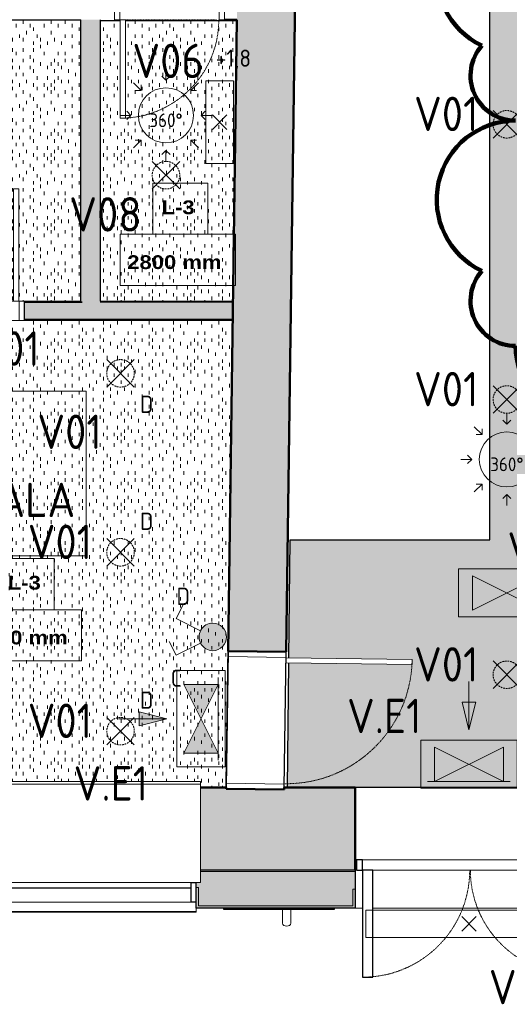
# Model space of a CAD drawing. Header units: millimetres. Extents: x -12615 to 16572, y -3141 to 12068.
# Tile 8 of 14: x 1805 to 5360, y -3111 to 4044. Entities that reach past the tile are written whole.
import ezdxf

# ---------------------------------------------------------------- set-up
doc = ezdxf.new("R2010")
doc.units = ezdxf.units.MM
doc.linetypes.add('EST_Dash_1_1_', pattern=[2, 1, -1])
doc.linetypes.add('IMPORT-süvistatud seade', pattern=[19.05, 12.7, -6.35])
for name, color, linetype, lineweight, true_color in [('1K_valgustusplaan_dwg', 7, 'Continuous', 5, 0x767676), ('A-WALL', 7, 'Continuous', 9, 0x7f7f7f), ('A-WALL-PATT', 7, 'Continuous', 9, 0x7f7f7f), ('ET-E_VALGUSTUS_TING', 3, 'Continuous', 5, 0x00ff00), ('ET-VALGUSTUS_TING', 5, 'Continuous', 5, 0x0000ff), ('G-ANNO-REVC', 1, 'Continuous', 50, 0xff0000), ('I-WALL', 7, 'Continuous', 9, 0x7f7f7f)]:
    doc.layers.add(name, color=color, linetype=linetype, lineweight=lineweight, true_color=true_color)
for name, color, linetype, lineweight in [('A-CLNG', 7, 'Continuous', 9), ('A-CLNG-IDEN', 7, 'Continuous', 9), ('A-CLNG-PATT', 7, 'Continuous', 9), ('A-DOOR', 7, 'Continuous', 9), ('A-DOOR-FRAM', 7, 'Continuous', 25), ('A-GENM', 7, 'Continuous', 9), ('A-GLAZ', 7, 'Continuous', 9), ('ET-SEADE_V', 7, 'Continuous', 9)]:
    doc.layers.add(name, color=color, linetype=linetype, lineweight=lineweight)
doc.styles.add('Arial Black', font='txt', dxfattribs={"height": 100})
doc.styles.add('ISOCP', font='isocp___.ttf', dxfattribs={"height": 100})
doc.styles.add('ISOCP_1', font='isocp___.ttf', dxfattribs={"height": 250})
doc.styles.add('ISOCP_2', font='isocp___.ttf', dxfattribs={"height": 125})
pattern_1 = [(90, (0, 0), (-508, 3e-14), [25.4, -482.6]), (90, (50.8, 50.8), (-508, 3e-14), [25.4, -482.6]), (90, (127, 25.4), (-508, 3e-14), [25.4, -482.6]), (90, (127, 101.6), (-508, 3e-14), [25.4, -482.6]), (90, (50.8, 152.4), (-508, 3e-14), [25.4, -482.6]), (90, (25.4, 177.8), (-508, 3e-14), [25.4, -482.6]), (90, (152.4, 177.8), (-508, 3e-14), [25.4, -482.6]), (90, (228.6, 25.4), (-508, 3e-14), [25.4, -482.6]), (90, (304.8, 76.2), (-508, 3e-14), [25.4, -482.6]), (90, (279.4, 127), (-508, 3e-14), [25.4, -482.6]), (90, (177.8, 76.2), (-508, 3e-14), [25.4, -482.6]), (90, (203.2, 0), (-508, 3e-14), [25.4, -482.6]), (90, (228.6, 127), (-508, 3e-14), [25.4, -482.6]), (90, (203.2, 203.2), (-508, 3e-14), [25.4, -482.6]), (90, (101.6, 228.6), (-508, 3e-14), [25.4, -482.6]), (90, (50.8, 228.6), (-508, 3e-14), [25.4, -482.6]), (90, (101.6, 177.8), (-508, 3e-14), [25.4, -482.6]), (90, (25.4, 101.6), (-508, 3e-14), [25.4, -482.6]), (90, (330.2, 25.4), (-508, 3e-14), [25.4, -482.6]), (90, (431.8, 152.4), (-508, 3e-14), [25.4, -482.6]), (90, (355.6, 203.2), (-508, 3e-14), [25.4, -482.6]), (90, (228.6, 254), (-508, 3e-14), [25.4, -482.6]), (90, (152.4, 279.4), (-508, 3e-14), [25.4, -482.6]), (90, (254, 228.6), (-508, 3e-14), [25.4, -482.6]), (90, (355.6, 127), (-508, 3e-14), [25.4, -482.6]), (90, (406.4, 50.8), (-508, 3e-14), [25.4, -482.6]), (90, (304.8, 177.8), (-508, 3e-14), [25.4, -482.6]), (90, (203.2, 152.4), (-508, 3e-14), [25.4, -482.6]), (90, (279.4, 0), (-508, 3e-14), [25.4, -482.6]), (90, (381, 254), (-508, 3e-14), [25.4, -482.6]), (90, (304.8, 254), (-508, 3e-14), [25.4, -482.6]), (90, (381, 304.8), (-508, 3e-14), [25.4, -482.6]), (90, (457.2, 228.6), (-508, 3e-14), [25.4, -482.6]), (90, (381, 177.8), (-508, 3e-14), [25.4, -482.6]), (90, (482.6, 50.8), (-508, 3e-14), [25.4, -482.6]), (90, (482.6, 304.8), (-508, 3e-14), [25.4, -482.6]), (90, (508, 381), (-508, 3e-14), [25.4, -482.6]), (90, (406.4, 355.6), (-508, 3e-14), [25.4, -482.6]), (90, (279.4, 355.6), (-508, 3e-14), [25.4, -482.6]), (90, (152.4, 355.6), (-508, 3e-14), [25.4, -482.6]), (90, (101.6, 355.6), (-508, 3e-14), [25.4, -482.6]), (90, (76.2, 304.8), (-508, 3e-14), [25.4, -482.6]), (90, (25.4, 330.2), (-508, 3e-14), [25.4, -482.6]), (90, (482.6, 127), (-508, 3e-14), [25.4, -482.6]), (90, (457.2, 0), (-508, 3e-14), [25.4, -482.6]), (90, (228.6, 330.2), (-508, 3e-14), [25.4, -482.6]), (90, (254, 431.8), (-508, 3e-14), [25.4, -482.6]), (90, (457.2, 431.8), (-508, 3e-14), [25.4, -482.6]), (90, (101.6, 457.2), (-508, 3e-14), [25.4, -482.6]), (90, (50.8, 431.8), (-508, 3e-14), [25.4, -482.6]), (90, (152.4, 431.8), (-508, 3e-14), [25.4, -482.6]), (90, (355.6, 431.8), (-508, 3e-14), [25.4, -482.6]), (90, (330.2, 381), (-508, 3e-14), [25.4, -482.6]), (90, (203.2, 406.4), (-508, 3e-14), [25.4, -482.6]), (90, (228.6, 482.6), (-508, 3e-14), [25.4, -482.6]), (90, (406.4, 482.6), (-508, 3e-14), [25.4, -482.6]), (90, (431.8, 330.2), (-508, 3e-14), [25.4, -482.6]), (90, (25.4, 482.6), (-508, 3e-14), [25.4, -482.6]), (90, (0, 457.2), (-508, 3e-14), [25.4, -482.6]), (90, (508, 152.4), (-508, 3e-14), [25.4, -482.6]), (90, (381, 406.4), (-508, 3e-14), [25.4, -482.6]), (90, (304.8, 330.2), (-508, 3e-14), [25.4, -482.6]), (90, (203.2, 304.8), (-508, 3e-14), [25.4, -482.6]), (90, (381, 101.6), (-508, 3e-14), [25.4, -482.6]), (90, (381, 0), (-508, 3e-14), [25.4, -482.6]), (90, (76.2, 25.4), (-508, 3e-14), [25.4, -482.6]), (90, (25.4, 25.4), (-508, 3e-14), [25.4, -482.6]), (90, (431.8, 279.4), (-508, 3e-14), [25.4, -482.6]), (90, (152.4, 482.6), (-508, 3e-14), [25.4, -482.6]), (90, (254, 76.2), (-508, 3e-14), [25.4, -482.6]), (90, (228.6, 177.8), (-508, 3e-14), [25.4, -482.6]), (90, (76.2, 127), (-508, 3e-14), [25.4, -482.6]), (90, (482.6, 482.6), (-508, 3e-14), [25.4, -482.6]), (90, (304.8, 457.2), (-508, 3e-14), [25.4, -482.6])]

# ---------------------------------------------------------------- blocks, each defined once
blk = doc.blocks.new('Doorset_ Entrance Door w Concealed Closer_ASSA ABLOY ES_ES08_Hardware 3D - VU-01-1650x2100 mm-3458492-1_ korrus  _0_00_52_72 Copy 1')
at = {"layer": 'A-DOOR', "color": 250, "true_color": 0x3d3d3d}
for p, q in [((-770, -225), (770, -225)), ((770, -300), (-770, -300))]:
    blk.add_line(p, q, dxfattribs=at)
at = {"layer": 'A-DOOR', "color": 250, "lineweight": 25, "true_color": 0x3d3d3d}
for p, q in [((-770, -300), (-770, -1077.5)), ((-695, -300), (-770, -300)), ((-695, -1077.5), (-695, -300)), ((770, -300), (695, -300)), ((695, -300), (695, -1057.5)), ((770, -1057.5), (770, -300)), ((695, -1057.5), (770, -1057.5)), ((-770, -1077.5), (-695, -1077.5))]:
    blk.add_line(p, q, dxfattribs=at)
at = {"layer": 'A-DOOR', "color": 253, "linetype": 'EST_Dash_1_1_', "lineweight": 5, "true_color": 0x9e9e9e}
for centre, radius, start, end in [((-770, -300), 777.5, 270, 0), ((770, -300), 757.5, 180, 270)]:
    blk.add_arc(centre, radius, start, end, dxfattribs=at)
at = {"layer": 'A-DOOR-FRAM', "color": 250, "true_color": 0x3d3d3d}
for p, q in [((-770, -225), (-815, -225)), ((-815, -225), (-815, -300)), ((-770, -300), (-770, -225)), ((815, -225), (770, -225)), ((770, -225), (770, -300)), ((815, -300), (815, -225)), ((-815, -300), (-770, -300)), ((770, -300), (815, -300))]:
    blk.add_line(p, q, dxfattribs=at)
blk = doc.blocks.new('Est_SU - SU-16-900x2100 mm-5765599-1_ korrus  _0_00_52_72 Copy 1')
at = {"layer": 'A-DOOR', "color": 250, "true_color": 0x3d3d3d}
for p, q in [((370, 886), (370, 70)), ((408, 886), (370, 886)), ((370, 70), (370, 886)), ((370, 886), (408, 886)), ((408, 70), (408, 886)), ((408, 886), (408, 70)), ((370, 70), (408, 70)), ((408, 70), (370, 70))]:
    blk.add_line(p, q, dxfattribs=at)
at = {"layer": 'A-DOOR', "color": 253, "linetype": 'EST_Dash_1_1_', "lineweight": 5, "true_color": 0x9e9e9e}
for p, q in [((450, 70), (-391, 70)), ((-391, 70), (408, 70))]:
    blk.add_line(p, q, dxfattribs=at)
blk.add_arc((408, 70), 816, 90, 180, dxfattribs=at)
at = {"layer": 'A-DOOR-FRAM', "color": 250, "lineweight": 9, "true_color": 0x3d3d3d}
for p, q in [((-410, 70), (-450, 70)), ((-450, 70), (-450, -70)), ((-450, -70), (-450, 70)), ((-450, 70), (-410, 70)), ((-410, -70), (-410, 70)), ((-410, 70), (-410, -70)), ((450, 70), (410, 70)), ((410, 70), (410, -70)), ((410, 70), (410, -70)), ((450, 70), (410, 70)), ((450, -70), (450, 70)), ((450, -70), (450, 70)), ((-450, -70), (-410, -70)), ((-410, -70), (-450, -70)), ((410, -70), (450, -70)), ((410, -70), (450, -70))]:
    blk.add_line(p, q, dxfattribs=at)
blk = doc.blocks.new('Est_SU - SU-01-800x2100 mm-3671365-1_ korrus  _0_00_52_72 Copy 1')
at = {"layer": 'A-DOOR', "color": 250, "true_color": 0x3d3d3d}
for p, q in [((320, 926), (320, 210)), ((358, 926), (320, 926)), ((320, 210), (320, 926)), ((320, 926), (358, 926)), ((358, 210), (358, 926)), ((358, 926), (358, 210)), ((320, 210), (358, 210)), ((358, 210), (320, 210))]:
    blk.add_line(p, q, dxfattribs=at)
at = {"layer": 'A-DOOR', "color": 253, "linetype": 'EST_Dash_1_1_', "lineweight": 5, "true_color": 0x9e9e9e}
for p, q in [((400, 210), (-341, 210)), ((-341, 210), (358, 210))]:
    blk.add_line(p, q, dxfattribs=at)
blk.add_arc((358, 210), 716, 90, 180, dxfattribs=at)
at = {"layer": 'A-DOOR-FRAM', "color": 250, "lineweight": 9, "true_color": 0x3d3d3d}
for p, q in [((-360, 210), (-400, 210)), ((-400, 210), (-400, -210)), ((-400, -210), (-400, 210)), ((-400, 210), (-360, 210)), ((-360, -210), (-360, 210)), ((-360, 210), (-360, -210)), ((400, 210), (360, 210)), ((360, 210), (360, -210)), ((360, 210), (360, -210)), ((400, 210), (360, 210)), ((400, -210), (400, 210)), ((400, -210), (400, 210)), ((-400, -210), (-360, -210)), ((-360, -210), (-400, -210)), ((360, -210), (400, -210)), ((360, -210), (400, -210))]:
    blk.add_line(p, q, dxfattribs=at)
blk = doc.blocks.new('Est_SU - SU-08-1000x2100 mm-3671357-1_ korrus  _0_00_52_72 Copy 1')
at = {"layer": 'A-DOOR', "color": 253, "linetype": 'EST_Dash_1_1_', "lineweight": 5, "true_color": 0x9e9e9e}
for p, q in [((500, -210), (-441, -210)), ((-441, -210), (458, -210))]:
    blk.add_line(p, q, dxfattribs=at)
at = {"layer": 'A-DOOR', "color": 250, "true_color": 0x3d3d3d}
for p, q in [((420, -210), (458, -210)), ((420, -1126), (420, -210)), ((420, -210), (420, -1126)), ((458, -210), (420, -210)), ((458, -210), (458, -1126)), ((458, -1126), (458, -210)), ((458, -1126), (420, -1126)), ((420, -1126), (458, -1126))]:
    blk.add_line(p, q, dxfattribs=at)
at = {"layer": 'A-DOOR', "color": 253, "linetype": 'EST_Dash_1_1_', "lineweight": 5, "true_color": 0x9e9e9e}
blk.add_arc((458, -210), 916, 180, 270, dxfattribs=at)
at = {"layer": 'A-DOOR-FRAM', "color": 250, "lineweight": 9, "true_color": 0x3d3d3d}
for p, q in [((-500, -210), (-500, 210)), ((-500, 210), (-460, 210)), ((-460, 210), (-500, 210)), ((-500, 210), (-500, -210)), ((-460, 210), (-460, -210)), ((-460, -210), (-460, 210)), ((460, 210), (500, 210)), ((460, -210), (460, 210)), ((460, -210), (460, 210)), ((460, 210), (500, 210)), ((500, 210), (500, -210)), ((500, 210), (500, -210)), ((-460, -210), (-500, -210)), ((-500, -210), (-460, -210)), ((500, -210), (460, -210)), ((500, -210), (460, -210))]:
    blk.add_line(p, q, dxfattribs=at)
blk = doc.blocks.new('PPA silt - PPA fassaadisilt-1868618-1_ korrus  _0_00_52_72 Copy 1')
at = {"layer": 'A-GENM', "color": 250, "lineweight": 25, "true_color": 0x333333}
for p, q in [((-9100.4, -2416.2), (-9100.4, -2406.2)), ((-9100.4, -2406.2), (-8300.4, -2406.2)), ((-8300.4, -2416.2), (-9100.4, -2416.2)), ((-8300.4, -2406.2), (-8300.4, -2416.2))]:
    blk.add_line(p, q, dxfattribs=at)
blk = doc.blocks.new('Projekteeritav aken - A-01-2350x2100 mm-4784435-1_ korrus  _0_00_52_72 Copy 1')
at = {"layer": 'A-GLAZ', "color": 250, "true_color": 0x3d3d3d}
for p, q in [((-1507.2, 606.1), (-1507.2, 599.8)), ((592.8, 606.1), (-1507.2, 606.1)), ((-1507.2, 605), (-1507.2, 531.5)), ((592.8, 599.8), (-1507.2, 599.8)), ((592.8, 599.8), (592.8, 606.1)), ((592.8, 531.5), (592.8, 605)), ((592.8, 531.5), (-1507.2, 531.5)), ((-1537.2, 390), (622.8, 390)), ((-1537.2, 390), (-1537.2, 387)), ((-1537.2, 387), (-1537.2, -321.2)), ((622.8, 387), (622.8, 390)), ((622.8, -321.2), (622.8, 387)), ((-1537.2, -321.2), (-1537.2, -325)), ((-1537.2, -325), (622.8, -325)), ((-1537.2, -325), (-1537.2, -328)), ((-1537.2, -328), (-1537.2, -342)), ((-1537.2, -342), (-1537.2, -345)), ((622.8, -345), (-1537.2, -345)), ((622.8, -325), (622.8, -321.2)), ((622.8, -328), (622.8, -325)), ((622.8, -342), (622.8, -328)), ((622.8, -345), (622.8, -342))]:
    blk.add_line(p, q, dxfattribs=at)
at = {"layer": 'A-GLAZ', "color": 250, "lineweight": 25, "true_color": 0x3d3d3d}
for p, q in [((-1507.2, 532.5), (-1469.1, 532.5)), ((-1469.1, 532.5), (-1469.1, 390)), ((-7.2, 532.5), (-7.2, 390)), ((72.8, 532.5), (-7.2, 532.5)), ((72.8, 390), (72.8, 532.5)), ((554.7, 532.5), (554.7, 390)), ((592.8, 532.5), (554.7, 532.5)), ((-7.2, 429.3), (-1469.1, 429.3)), ((554.7, 429.3), (72.8, 429.3)), ((-1469.1, 390), (-1507.2, 390)), ((-7.2, 390), (72.8, 390)), ((554.7, 390), (592.8, 390))]:
    blk.add_line(p, q, dxfattribs=at)
blk = doc.blocks.new('Lipuvardahoidja - Lipuvardahoidja-3282857-1_ korrus  _0_00_52_72 Copy 1')
at = {"layer": 'A-GENM', "color": 250, "true_color": 0x333333}
for p, q in [((3679, -2411.2), (3670.3, -2411.2)), ((3670.3, -2411.2), (3679, -2411.2)), ((3679, -2421.2), (3670.3, -2421.2)), ((3670.3, -2421.2), (3679, -2421.2)), ((3689.6, -2411.2), (3679.6, -2411.2)), ((3679.6, -2411.2), (3689.6, -2411.2)), ((3689.6, -2421.2), (3679.6, -2421.2)), ((3679.6, -2421.2), (3689.6, -2421.2)), ((3799.6, -2411.2), (3689.6, -2411.2)), ((3689.6, -2421.2), (3799.6, -2421.2)), ((3712.7, -2522.1), (3712.7, -2421.2)), ((3772.7, -2421.2), (3772.7, -2522.1)), ((3799.6, -2411.2), (3818.9, -2411.2)), ((3818.9, -2411.2), (3799.6, -2411.2)), ((3799.6, -2421.2), (3818.9, -2421.2)), ((3818.9, -2421.2), (3799.6, -2421.2))]:
    blk.add_line(p, q, dxfattribs=at)
for centre, start_param, end_param in [((3742.7, -2401.9), 4.304337, 4.712389), ((3742.7, -2401.9), 4.712389, 5.120441), ((3742.7, -2522.1), 3.141593, 4.712389), ((3742.7, -2522.1), 4.712389, 6.283185)]:
    blk.add_ellipse(centre, major_axis=(30, 0), ratio=0.707107, start_param=start_param, end_param=end_param, dxfattribs=at)
blk = doc.blocks.new('1K_valgustusplaan_dwg__U7-6009316-1_ korrus  _0_00_52_72 Copy 1')
at = {"layer": 'ET-VALGUSTUS_TING', "color": 160, "true_color": 0x3333ff}
for p, q in [((-100, -100), (100, 100)), ((-100, 100), (100, -100))]:
    blk.add_line(p, q, dxfattribs=at)
at = {"layer": 'ET-VALGUSTUS_TING', "color": 160, "linetype": 'IMPORT-süvistatud seade', "true_color": 0x3333ff}
blk.add_circle((0, 0), 100, dxfattribs=at)
blk = doc.blocks.new('1K_valgustusplaan_dwg__U17-6009317-1_ korrus  _0_00_52_72 Copy 1')
at = {"layer": 'ET-VALGUSTUS_TING', "color": 160, "true_color": 0x3333ff}
for p, q in [((53, 53), (-53, -53)), ((-53, 53), (53, -53))]:
    blk.add_line(p, q, dxfattribs=at)
at = {"layer": 'ET-VALGUSTUS_TING', "color": 160, "lineweight": 9, "true_color": 0x3333ff, "flags": 128}
blk.add_lwpolyline([(100, -300), (-100, -300), (-100, 0), (-100, 300), (100, 300), (100, 0)], close=True, dxfattribs=at)
blk = doc.blocks.new('1K_valgustusplaan_dwg__U9-6009312-1_ korrus  _0_00_52_72 Copy 1')
at = {"layer": 'ET-VALGUSTUS_TING', "color": 160, "true_color": 0x3333ff}
for p, q in [((0, 335), (0, 255)), ((-236.8, 236.8), (-180.2, 180.2)), ((236.8, 236.8), (180.2, 180.2)), ((-335, 0), (-255, 0)), ((335, 0), (255, 0)), ((-236.8, -236.8), (-180.2, -180.2)), ((236.8, -236.8), (180.2, -180.2)), ((0, -335), (0, -255))]:
    blk.add_line(p, q, dxfattribs=at)
at = {"layer": 'ET-VALGUSTUS_TING', "color": 160, "true_color": 0x3333ff, "flags": 128}
for points in [[(-180.2, 222.6), (-180.2, 180.2), (-222.6, 180.2)], [(30, 285), (0, 255), (-30, 285)], [(222.6, 180.2), (180.2, 180.2), (180.2, 222.6)], [(-285, 30), (-255, 0), (-285, -30)], [(285, -30), (255, 0), (285, 30)], [(-222.6, -180.2), (-180.2, -180.2), (-180.2, -222.6)], [(180.2, -222.6), (180.2, -180.2), (222.6, -180.2)], [(-30, -285), (0, -255), (30, -285)]]:
    blk.add_lwpolyline(points, dxfattribs=at)
at = {"layer": 'ET-VALGUSTUS_TING', "color": 160, "true_color": 0x3333ff}
blk.add_circle((0, 0), 200, dxfattribs=at)
at = {"layer": 'ET-VALGUSTUS_TING', "insert": (0, 14.1), "char_height": 100, "width": 362.924, "attachment_point": 2, "line_spacing_factor": 1.478621, "style": 'ISOCP'}
blk.add_mtext('360°', dxfattribs=at)
blk = doc.blocks.new('1K_valgustusplaan_dwg__U19-6009320-1_ korrus  _0_00_52_72 Copy 1')
at = {"layer": 'ET-VALGUSTUS_TING', "true_color": 0x5b5bff}
blk.add_hatch(color=171, dxfattribs=at).paths.add_polyline_path([(0, -100), (25.9, -96.6), (50, -86.6), (70.7, -70.7), (86.6, -50), (96.6, -25.9), (100, 0), (96.6, 25.9), (86.6, 50), (70.7, 70.7), (50, 86.6), (25.9, 96.6), (0, 100), (-25.9, 96.6), (-50, 86.6), (-70.7, 70.7), (-86.6, 50), (-96.6, 25.9), (-100, 0), (-96.6, -25.9), (-86.6, -50), (-70.7, -70.7), (-50, -86.6), (-25.9, -96.6), (-12.8, -98.3)], flags=0)
at = {"layer": 'ET-VALGUSTUS_TING', "color": 160, "true_color": 0x3333ff, "flags": 128}
for points in [[(-89.4, 44.7), (-265.8, 132.9), (-215.8, 232.9)], [(-315.8, -32.9), (-265.8, -132.9), (-89.4, -44.7)]]:
    blk.add_lwpolyline(points, dxfattribs=at)
at = {"layer": 'ET-VALGUSTUS_TING', "color": 160, "true_color": 0x3333ff}
for start, end in [(90, 270.00001), (270.00001, 90)]:
    blk.add_arc((0, 0), 100, start, end, dxfattribs=at)
blk = doc.blocks.new('1K_valgustusplaan_dwg__U24-6009325-1_ korrus  _0_00_52_72 Copy 1')
at = {"layer": 'ET-E_VALGUSTUS_TING', "true_color": 0x5bff5b}
h = blk.add_hatch(color=91, dxfattribs=at)
h.paths.add_polyline_path([(-125, -250), (125, -250), (0, 0)], flags=0)
h.paths.add_polyline_path([(0, 0), (125, 250), (-125, 250)], flags=0)
blk.add_hatch(color=91, dxfattribs=at).paths.add_polyline_path([(-450, -50), (-250, 0), (-450, 50)], flags=0)
at = {"layer": 'ET-E_VALGUSTUS_TING', "color": 80, "true_color": 0x33ff33}
blk.add_line((125, -300), (125, 300), dxfattribs=at)
at = {"layer": 'ET-E_VALGUSTUS_TING', "color": 80, "true_color": 0x33ff33, "flags": 128}
for points in [[(-175, -350), (175, -350), (175, 350), (-175, 350)], [(-125, -250), (125, 250), (-125, 250), (125, -250)]]:
    blk.add_lwpolyline(points, close=True, dxfattribs=at)
blk.add_lwpolyline([(-600, 0), (-250, 0), (-450, -50), (-450, 50), (-250, 0)], dxfattribs=at)
blk = doc.blocks.new('1K_valgustusplaan_dwg__U22-6009323-1_ korrus  _0_00_52_72 Copy 1')
at = {"layer": 'ET-E_VALGUSTUS_TING', "true_color": 0x5bff5b}
blk.add_hatch(color=91, dxfattribs=at).paths.add_polyline_path([(0, 250), (50, 450), (-50, 450)], flags=0)
h = blk.add_hatch(color=91, dxfattribs=at)
h.paths.add_polyline_path([(-250, -125), (0, 0), (-250, 125)], flags=0)
h.paths.add_polyline_path([(250, -125), (250, 125), (0, 0), (137.5, -68.8)], flags=0)
at = {"layer": 'ET-E_VALGUSTUS_TING', "color": 80, "true_color": 0x33ff33}
blk.add_line((-300, -125), (300, -125), dxfattribs=at)
at = {"layer": 'ET-E_VALGUSTUS_TING', "color": 80, "true_color": 0x33ff33, "flags": 128}
blk.add_lwpolyline([(0, 600), (0, 250), (-50, 450), (50, 450), (0, 250)], dxfattribs=at)
for points in [[(-350, 175), (-350, -175), (350, -175), (350, 175)], [(-250, 125), (250, -125), (250, 125), (-250, -125)]]:
    blk.add_lwpolyline(points, close=True, dxfattribs=at)
blk = doc.blocks.new('1K_valgustusplaan_dwg__U21-6009322-1_ korrus  _0_00_52_72 Copy 1')
at = {"layer": 'ET-E_VALGUSTUS_TING', "true_color": 0x5bff5b}
h = blk.add_hatch(color=91, dxfattribs=at)
h.paths.add_polyline_path([(-250, -125), (0, 0), (-250, 125)], flags=0)
h.paths.add_polyline_path([(250, -125), (250, 125), (0, 0), (217.5, -108.8)], flags=0)
at = {"layer": 'ET-E_VALGUSTUS_TING', "color": 80, "true_color": 0x33ff33, "flags": 128}
for points in [[(-350, 175), (-350, -175), (350, -175), (350, 175)], [(-250, 125), (250, -125), (250, 125), (-250, -125)]]:
    blk.add_lwpolyline(points, close=True, dxfattribs=at)
blk = doc.blocks.new('1K_valgustusplaan_dwg__U13-6009328-1_ korrus  _0_00_52_72 Copy 1')
at = {"layer": 'ET-VALGUSTUS_TING', "color": 160, "true_color": 0x3333ff}
for p, q in [((-53, 53), (53, -53)), ((-53, -53), (53, 53))]:
    blk.add_line(p, q, dxfattribs=at)
at = {"layer": 'ET-VALGUSTUS_TING', "color": 160, "lineweight": 9, "true_color": 0x3333ff, "flags": 128}
blk.add_lwpolyline([(750, 100), (750, -100), (0, -100), (-750, -100), (-750, 100), (0, 100)], close=True, dxfattribs=at)
blk = doc.blocks.new('1K_valgustusplaan_dwg-6009310-1_ korrus  _0_00_52_72 Copy 1')
at = {"layer": 'ET-SEADE_V', "color": 250, "true_color": 0x333333, "flags": 128}
blk.add_lwpolyline([(12663.6, -3459.4), (13258.6, -3459.4), (13258.6, -4654.4), (12663.6, -4654.4)], close=True, dxfattribs=at)
for name, p in [('1K_valgustusplaan_dwg__U9-6009312-1_ korrus  _0_00_52_72 Copy 1', (13838.6, -1454.4)), ('1K_valgustusplaan_dwg__U17-6009317-1_ korrus  _0_00_52_72 Copy 1', (14228.6, -1504.4)), ('1K_valgustusplaan_dwg__U7-6009316-1_ korrus  _0_00_52_72 Copy 1', (16313.6, -1519.4)), ('1K_valgustusplaan_dwg__U7-6009316-1_ korrus  _0_00_52_72 Copy 1', (13838.6, -1889.4)), ('1K_valgustusplaan_dwg__U7-6009316-1_ korrus  _0_00_52_72 Copy 1', (13508.6, -3329.4)), ('1K_valgustusplaan_dwg__U7-6009316-1_ korrus  _0_00_52_72 Copy 1', (16313.6, -3519.4)), ('1K_valgustusplaan_dwg__U9-6009312-1_ korrus  _0_00_52_72 Copy 1', (16313.6, -3954.4)), ('1K_valgustusplaan_dwg__U7-6009316-1_ korrus  _0_00_52_72 Copy 1', (13508.6, -4629.4)), ('1K_valgustusplaan_dwg__U21-6009322-1_ korrus  _0_00_52_72 Copy 1', (16313.6, -4924.4)), ('1K_valgustusplaan_dwg__U19-6009320-1_ korrus  _0_00_52_72 Copy 1', (14178.6, -5244.4)), ('1K_valgustusplaan_dwg__U7-6009316-1_ korrus  _0_00_52_72 Copy 1', (16313.6, -5519.4)), ('1K_valgustusplaan_dwg__U24-6009325-1_ korrus  _0_00_52_72 Copy 1', (14093.6, -5839.4)), ('1K_valgustusplaan_dwg__U22-6009323-1_ korrus  _0_00_52_72 Copy 1', (16038.6, -6169.4)), ('1K_valgustusplaan_dwg__U7-6009316-1_ korrus  _0_00_52_72 Copy 1', (13508.6, -5929.4)), ('1K_valgustusplaan_dwg__U13-6009328-1_ korrus  _0_00_52_72 Copy 1', (16038.6, -7329.4))]:
    blk.add_blockref(name, p)
at = {"layer": 'ET-E_VALGUSTUS_TING', "char_height": 250, "attachment_point": 2, "line_spacing_factor": 1.478621, "style": 'ISOCP_1'}
for s, insert, width in [('V.E5', (16613.6, -4484), 873.657), ('V.E1', (15423.6, -5694), 806.453), ('V.E1', (13438.6, -6184), 806.453)]:
    blk.add_mtext(s, dxfattribs=dict(at, insert=insert, width=width))
at = {"layer": 'ET-SEADE_V', "insert": (12663.6, -4124), "char_height": 250, "width": 1545.701, "attachment_point": 2, "line_spacing_factor": 1.478621, "style": 'ISOCP_1'}
blk.add_mtext('J-TALA', dxfattribs=at)
at = {"layer": 'ET-VALGUSTUS_TING', "attachment_point": 2, "line_spacing_factor": 1.478621}
for s, insert, char_height, width, style in [('V06', (13853.6, -934), 250, 772.851, 'ISOCP_1'), ('+1,8', (14328.6, -976.7), 125, 378.042, 'ISOCP_2'), ('V01', (15873.6, -1319), 250, 705.646, 'ISOCP_1'), ('V08', (13398.6, -2049), 250, 772.851, 'ISOCP_1'), ('V01', (12688.6, -3024), 250, 705.646, 'ISOCP_1'), ('V01', (15873.6, -3319), 250, 705.646, 'ISOCP_1'), ('D', (13698.6, -3491.7), 125, 134.415, 'ISOCP_2'), ('V01', (13138.6, -3629), 250, 705.646, 'ISOCP_1'), ('D', (13698.6, -4341.7), 125, 134.415, 'ISOCP_2'), ('V01', (13068.6, -4429), 250, 705.646, 'ISOCP_1'), ('D', (13963.6, -4886.7), 125, 134.415, 'ISOCP_2'), ('V01', (15873.6, -5319), 250, 705.646, 'ISOCP_1'), ('C', (13913.6, -5481.7), 125, 117.613, 'ISOCP_2'), ('D', (13698.6, -5641.7), 125, 134.415, 'ISOCP_2'), ('V01', (13068.6, -5729), 250, 705.646, 'ISOCP_1'), ('V17', (16418.6, -7664), 250, 705.646, 'ISOCP_1')]:
    blk.add_mtext(s, dxfattribs=dict(at, insert=insert, char_height=char_height, width=width, style=style))
blk = doc.blocks.new('M_Ceiling Tag w Height - M_Ceiling Tag w Height-5895317-1_ korrus  _0_00_52_72 Copy 1')
at = {"layer": 'A-CLNG-IDEN'}
for p, q in [((2.129, 4.501), (-1.867, 4.501)), ((-1.867, 4.501), (-1.867, 0.782)), ((2.129, 0.782), (2.129, 4.501)), ((4.129, 0.782), (-4.231, 0.782)), ((-4.231, 0.782), (-4.231, -2.938)), ((-1.867, 0.782), (2.129, 0.782)), ((4.129, -2.938), (4.129, 0.782)), ((-4.231, -2.938), (4.129, -2.938))]:
    blk.add_line(p, q, dxfattribs=at)
blk = doc.blocks.new('Family - ___-6010796-1_ korrus  _0_00_52_72 Copy 1')
at = {"layer": 'G-ANNO-REVC', "lineweight": 100}
for centre, radius, start, end in [((6420.9, 4947.3), 546.8, 360, 154.79123), ((5717.8, 4947.3), 312.5, 48.18969, 180), ((5405.4, 4374.3), 573, 90, 244.79123), ((6967.7, 4619.9), 327.4, 318.18969, 90), ((6967.7, 3883.1), 573, 270, 64.79123), ((5405.4, 3637.6), 327.4, 138.18969, 270), ((5405.4, 2737.1), 573, 90, 244.79123), ((6967.7, 2982.7), 327.4, 318.18969, 90), ((6967.7, 2246), 573, 270, 64.79123), ((5405.4, 2000.4), 327.4, 138.18969, 270), ((5952.2, 1673), 546.8, 180, 334.79123), ((6655.3, 1673), 312.5, 228.18969, 360)]:
    blk.add_arc(centre, radius, start, end, dxfattribs=at)

msp = doc.modelspace()

# ---------------------------------------------------------------- hatches: boundary and pattern name
at = {"layer": 'A-CLNG-PATT', "true_color": 0xcccccc, "transparency": 33554559}
h = msp.add_hatch(dxfattribs=at)
h.set_pattern_fill('FP_6', color=254, style=0, pattern_type=2)
h.set_pattern_definition(pattern_1)
h.paths.add_polyline_path([(6452.7, -1535.2), (6527.1, 4684.7), (6345.6, 4686.8), (6346, 4726.8), (6527.6, 4725.7), (6542.6, 5983), (5635, 5993.8), (5635.5, 6033.8), (6543.1, 6023), (6583.5, 9403.7), (5667.6, 9414.6), (5668.1, 9452.6), (6584, 9441.7), (6591.2, 10043.8), (3885.7, 10043.8), (3829.5, 5976.4), (4737.1, 5963.8), (4736.6, 5923.8), (3828.7, 5936.4), (3811.2, 4678.1), (3993.2, 4675.6), (3992.6, 4635.6), (3810.7, 4638.1), (3810.4, 4607.3), (5218.2, 4607.3), (5218.2, 264.8), (3768.6, 264.8), (3759.5, -592.4), (4654, -604.8), (4653.5, -642.8), (3759.1, -630.4), (3749.5, -1535.2), (5389, -1535.2)], flags=0)
h.paths.add_polyline_path([(6490.2, 1630.2), (5574.3, 1641.1), (5574.7, 1679.1), (6490.7, 1668.2), (6490.6, 1663.8)], flags=0)
h = msp.add_hatch(dxfattribs=at)
h.set_pattern_fill('FP_4', color=254, style=0, pattern_type=2)
h.set_pattern_definition(pattern_1)
h.paths.add_polyline_path([(2249.6, 1998.8), (2249.6, 4042.8), (590.6, 4042.8), (590.6, 1998.8), (1759.6, 1998.8), (1759.6, 2814.8), (1797.6, 2814.8), (1797.6, 1998.8), (1969.1, 1998.8)], flags=0)
h = msp.add_hatch(dxfattribs=at)
h.set_pattern_fill('FP_3', color=254, style=0, pattern_type=2)
h.set_pattern_definition(pattern_1)
h.paths.add_polyline_path([(2389.6, 1998.8), (3349, 1998.8), (3377.3, 4038.8), (2572.1, 4038.8), (2572.1, 3327.8), (2534.1, 3327.8), (2534.1, 4038.8), (2389.6, 4038.8), (2389.6, 3890.9)], flags=0)
h = msp.add_hatch(dxfattribs=at)
h.set_pattern_fill('FP_1', color=254, style=0, pattern_type=2)
h.set_pattern_definition(pattern_1)
h.paths.add_polyline_path([(3251.5, -1535.2), (3304, -1535.2), (3351.1, 1858.8), (589.6, 1858.8), (589.6, 1043.8), (1305.6, 1043.8), (1305.6, 1005.8), (589.6, 1005.8), (589.6, -1535.2), (956.8, -1535.2), (956.8, -1491.2), (3116.8, -1492.1), (3116.8, -1535.2)], flags=0)
at = {"layer": 'A-WALL', "true_color": 0x3d3d3d}
msp.add_hatch(color=250, dxfattribs=at).paths.add_polyline_path([(3353.9, 1991.3), (3354, 1996.3), (2389.1, 1996.3), (2389.1, 1991.3)], flags=0)
h = msp.add_hatch(color=250, dxfattribs=at)
h.paths.add_polyline_path([(7599.6, -2146.2), (7599.6, -2136.2), (5889.6, -2136.2), (5889.6, -2146.2), (7349.6, -2146.2)], flags=0)
h.paths.add_polyline_path([(4239.6, -2146.2), (4239.6, -2136.2), (3116.8, -2136.6), (3116.8, -2146.2), (3934.8, -2146.2)], flags=0)
h.paths.add_polyline_path([(956.8, -2146.2), (956.8, -2136.2), (116.8, -2136.5), (116.8, -2146.2), (259.1, -2146.2)], flags=0)
h.paths.add_polyline_path([(-2305.8, -2146.2), (-2043.2, -2146.2), (-2043.2, -2136.2), (-2883.2, -2136.2), (-2883.2, -2146.2)], flags=0)
h.paths.add_polyline_path([(-5043.2, -2146.2), (-5043.2, -2136.2), (-5883.2, -2136.5), (-5883.2, -2146.2), (-5725.7, -2146.2)], flags=0)
h.paths.add_polyline_path([(-8043.2, -2146.2), (-8043.2, -2136.2), (-9313.2, -2136.2), (-9313.2, -2146.2), (-8290.7, -2146.2)], flags=0)
h.paths.add_polyline_path([(-10963.2, -2146.2), (-10963.2, -2136.2), (-12336.9, -2136.2), (-12337, -2146.2), (-11710.6, -2146.2)], flags=0)
at = {"layer": 'A-WALL-PATT', "true_color": 0x414141}
h = msp.add_hatch(color=250, dxfattribs=at)
h.paths.add_polyline_path([(3738.7, -550.1), (3810.2, 4607.3), (3390.3, 4613.1), (3318.7, -544.3), (3738.1, -550.1)], flags=0)
h.paths.add_polyline_path([(3829.7, 6007.2), (3885.7, 10043.8), (3465.6, 10043.8), (3409.7, 6013), (3679, 6009.2)], flags=0)
at = {"layer": 'A-WALL-PATT', "true_color": 0x3d3d3d}
msp.add_hatch(color=250, dxfattribs=at).paths.add_polyline_path([(2249.6, 1998.8), (2389.6, 1998.8), (2389.1, 4043.8), (2249.6, 4043.8), (2249.6, 3890.9)], flags=0)
h = msp.add_hatch(color=250, dxfattribs=at)
h.paths.add_polyline_path([(3352.1, 1858.8), (3354, 1998.8), (1839.6, 1998.8), (1839.6, 1858.8), (1969.1, 1858.8)], flags=0)
h.paths.add_polyline_path([(686.6, 1858.8), (939.6, 1858.8), (939.6, 1998.8), (589.6, 1998.8), (589.6, 1858.8)], flags=0)
at = {"layer": 'A-WALL-PATT', "true_color": 0x414141}
h = msp.add_hatch(color=250, dxfattribs=at)
h.paths.add_polyline_path([(6866.6, -2136.2), (6873.6, -1541.2), (6453.7, -1536.2), (5889.6, -1536.2), (5889.6, -2136.2)], flags=0)
h.paths.add_polyline_path([(3724.8, -2136.2), (4239.6, -2136.2), (4239.6, -1536.2), (3725, -1536.2), (3724.8, -1550), (3304.8, -1544.2), (3304.8, -1536.2), (3116.8, -1537.3), (3116.8, -2136.2), (3716.7, -2136.2)], flags=0)
h.paths.add_polyline_path([(956.8, -2136.2), (956.8, -1536.2), (116.8, -1536.2), (116.8, -2136.2), (259.1, -2136.2)], flags=0)
h.paths.add_polyline_path([(-2305.8, -2136.2), (-2043.2, -2136.2), (-2043.2, -1536.2), (-2883.2, -1536.2), (-2883.2, -2136.2)], flags=0)
h.paths.add_polyline_path([(-5883.2, -2136.2), (-5043.2, -2136.2), (-5043.2, -1536.2), (-5883.2, -1536.2), (-5883.2, -2116.2)], flags=0)
h.paths.add_polyline_path([(-8290.7, -2136.2), (-8043.2, -2136.2), (-8043.2, -1536.2), (-9313.2, -1536.2), (-9313.2, -2136.2)], flags=0)
h.paths.add_polyline_path([(-10963.2, -2136.2), (-10963.2, -1536.2), (-12330.5, -1536.2), (-12336.9, -2136.2), (-11710.6, -2136.2)], flags=0)
at = {"layer": 'A-WALL-PATT', "true_color": 0x3d3d3d}
h = msp.add_hatch(color=250, dxfattribs=at)
h.paths.add_polyline_path([(7098.9, -2396.2), (7349.6, -2396.2), (7349.6, -2146.2), (5889.6, -2146.2), (5889.6, -2273.7), (5904.6, -2273.7), (5904.6, -2396.2)], flags=0)
h.paths.add_polyline_path([(3785.9, -2396.2), (4224.6, -2396.2), (4224.6, -2273.7), (4239.6, -2273.7), (4239.6, -2146.2), (3116.8, -2146.2), (3116.8, -2226.2), (3086.8, -2226.2), (3086.8, -2262.3), (3101.8, -2262.3), (3101.8, -2396.2), (3679, -2396.2)], flags=0)
h.paths.add_polyline_path([(971.8, -2396.2), (971.8, -2262.3), (986.8, -2262.3), (986.8, -2226.2), (956.8, -2225.3), (956.8, -2146.2), (116.8, -2146.2), (116.8, -2226.2), (86.8, -2226.2), (86.8, -2262.3), (101.8, -2262.3), (101.8, -2396.2)], flags=0)
h.paths.add_polyline_path([(-2028.2, -2396.2), (-2028.2, -2262.3), (-2013.2, -2262.3), (-2013.2, -2226.2), (-2043.2, -2225.3), (-2043.2, -2146.2), (-2883.2, -2146.2), (-2883.2, -2226.2), (-2913.2, -2226.2), (-2913.2, -2262.3), (-2898.2, -2262.3), (-2898.2, -2396.2)], flags=0)
h.paths.add_polyline_path([(-5028.2, -2396.2), (-5028.2, -2262.3), (-5013.2, -2262.3), (-5013.2, -2226.2), (-5043.2, -2225.3), (-5043.2, -2146.2), (-5883.2, -2146.2), (-5883.2, -2226.2), (-5913.2, -2226.2), (-5913.2, -2262.3), (-5898.2, -2262.3), (-5898.2, -2396.2)], flags=0)
h.paths.add_polyline_path([(-8290.7, -2396.2), (-8028.2, -2396.2), (-8028.2, -2262.3), (-8013.2, -2262.3), (-8013.2, -2226.2), (-8043.2, -2225.3), (-8043.2, -2146.2), (-9313.2, -2146.2), (-9313.2, -2273.7), (-9298.2, -2273.7), (-9298.2, -2396.2), (-8318, -2396.2)], flags=0)
h.paths.add_polyline_path([(-10978.2, -2396.2), (-10978.2, -2273.7), (-10963.2, -2273.7), (-10963.2, -2146.2), (-12347, -2146.2), (-12349.7, -2396.2), (-11710.6, -2396.2)], flags=0)
h = msp.add_hatch(color=250, dxfattribs=at)
h.paths.add_polyline_path([(7098.9, -2411.2), (7334.6, -2411.2), (7334.6, -2396.2), (5904.6, -2396.2), (5904.6, -2273.7), (5889.6, -2273.7), (5889.6, -2411.2)], flags=0)
h.paths.add_polyline_path([(3785.9, -2411.2), (4239.6, -2411.2), (4239.6, -2273.7), (4224.6, -2273.7), (4224.6, -2396.2), (3101.8, -2396.2), (3101.8, -2262.3), (3086.8, -2262.3), (3086.8, -2411.2), (3679, -2411.2)], flags=0)
h.paths.add_polyline_path([(986.8, -2411.2), (986.8, -2262.3), (971.8, -2262.3), (971.8, -2396.2), (101.8, -2396.2), (101.8, -2262.3), (86.8, -2262.3), (86.8, -2411.2)], flags=0)
h.paths.add_polyline_path([(-2013.2, -2411.2), (-2013.2, -2262.3), (-2028.2, -2262.3), (-2028.2, -2396.2), (-2898.2, -2396.2), (-2898.2, -2262.3), (-2913.2, -2262.3), (-2913.2, -2411.2)], flags=0)
h.paths.add_polyline_path([(-5013.2, -2411.2), (-5013.2, -2262.3), (-5028.2, -2262.3), (-5028.2, -2396.2), (-5898.2, -2396.2), (-5898.2, -2262.3), (-5913.2, -2262.3), (-5913.2, -2411.2)], flags=0)
h.paths.add_polyline_path([(-8013.2, -2411.2), (-8013.2, -2262.3), (-8028.2, -2262.3), (-8028.2, -2396.2), (-9298.2, -2396.2), (-9298.2, -2273.7), (-9313.2, -2273.7), (-9313.2, -2411.2), (-8290.7, -2411.2)], flags=0)
h.paths.add_polyline_path([(-10963.2, -2411.2), (-10963.2, -2273.7), (-10978.2, -2273.7), (-10978.2, -2396.2), (-12599.7, -2396.2), (-12599.9, -2411.2), (-11710.6, -2411.2)], flags=0)
at = {"layer": 'I-WALL', "true_color": 0x3d3d3d}
msp.add_hatch(color=250, dxfattribs=at).paths.add_polyline_path([(3304.8, -1535.2), (3305, -1535.2), (3304, -1535.2)], flags=0)

# ---------------------------------------------------------------- linework, layer by layer
at = {"layer": 'A-CLNG', "color": 160, "lineweight": 30, "true_color": 0x3333ff}
for p, q in [((5218.2, 264.8), (5218.2, 4607.3)), ((590.6, 4042.8), (2249.6, 4042.8)), ((2389.6, 4038.8), (2534.1, 4038.8)), ((2572.1, 4038.8), (3377.3, 4038.8)), ((3377.3, 4038.8), (3349, 1998.8)), ((3351.1, 1858.9), (3304, -1535.2)), ((3759.5, -592.4), (3768.6, 264.8)), ((3768.6, 264.8), (5218.2, 264.8)), ((3749.5, -1535.2), (3759.1, -630.4)), ((3304, -1535.2), (3116.8, -1535.2)), ((6452.7, -1535.2), (3749.5, -1535.2))]:
    msp.add_line(p, q, dxfattribs=at)
at = {"layer": 'A-WALL', "color": 250, "lineweight": 30, "true_color": 0x3d3d3d}
for p, q in [((2389.1, 1996.3), (3349, 1996.3)), ((3353.9, 1991.3), (2389.1, 1991.3)), ((3354, 1996.3), (3353.9, 1991.3)), ((4239.6, -2136.2), (4239.6, -2411.2)), ((3086.8, -2411.2), (3086.8, -2226.1)), ((4239.6, -2411.2), (3086.8, -2411.2))]:
    msp.add_line(p, q, dxfattribs=at)
at = {"layer": 'A-WALL', "color": 250, "lineweight": 5, "true_color": 0x3d3d3d}
for p, q in [((3354, 1998.8), (3354, 1996.3)), ((3352.2, 1866.3), (3352.1, 1858.8)), ((3352.2, 1866.3), (3352.1, 1858.8)), ((3934.8, -2146.2), (3116.8, -2146.2)), ((4239.6, -2146.2), (3934.8, -2146.2)), ((3086.8, -2262.3), (3101.8, -2262.3)), ((3101.8, -2396.2), (3101.8, -2262.3)), ((4224.6, -2273.7), (4239.6, -2273.7)), ((4224.6, -2273.7), (4224.6, -2396.2)), ((3934.8, -2396.2), (3101.8, -2396.2)), ((4224.6, -2396.2), (3934.8, -2396.2))]:
    msp.add_line(p, q, dxfattribs=at)
at = {"layer": 'A-WALL', "color": 250, "lineweight": 50, "true_color": 0x414141}
for p, q in [((3116.8, -1536.2), (3304.9, -1536.2)), ((3304.9, -1536.2), (3304.8, -1544.2)), ((3304.8, -1544.2), (3724.8, -1550)), ((3724.8, -1550), (3725, -1536.2)), ((3725, -1536.2), (4239.6, -1536.2)), ((4239.6, -1536.2), (4239.6, -2136.2))]:
    msp.add_line(p, q, dxfattribs=at)
at = {"layer": 'A-WALL', "color": 253, "lineweight": 30, "true_color": 0x9f9f9f}
for p, q in [((3304.9, -1536.2), (3304.8, -1544.2)), ((3724.8, -1550), (3304.8, -1544.2)), ((3725, -1536.2), (3724.8, -1550)), ((5889.6, -1536.2), (4239.6, -1536.2)), ((4239.6, -1536.2), (4239.6, -2136.2)), ((4239.6, -2136.2), (3116.8, -2136.2))]:
    msp.add_line(p, q, dxfattribs=at)
at = {"layer": 'A-WALL', "color": 250, "true_color": 0x3d3d3d}
for p, q in [((3116.8, -2136.2), (3934.8, -2136.2)), ((3934.8, -2136.2), (4239.6, -2136.2)), ((4239.6, -2136.2), (4239.6, -2411.2)), ((3086.8, -2226.1), (3086.8, -2411.2)), ((4239.6, -2411.2), (4294.6, -2411.2)), ((4369.6, -2411.2), (5759.6, -2411.2))]:
    msp.add_line(p, q, dxfattribs=at)
at = {"layer": 'I-WALL', "color": 250, "lineweight": 50, "true_color": 0x414141}
for p, q in [((3810.2, 4607.3), (3738.7, -550.1)), ((3382.4, 4043.8), (3292.1, 4043.8)), ((3318.7, -544.3), (3382.4, 4043.8)), ((3738.7, -550.1), (3318.7, -544.3))]:
    msp.add_line(p, q, dxfattribs=at)
at = {"layer": 'I-WALL', "color": 250, "lineweight": 30, "true_color": 0x3d3d3d}
for p, q in [((2249.6, 1998.8), (2249.6, 4043.8)), ((2389.6, 4043.8), (2389.6, 1998.8)), ((1839.6, 1858.8), (1839.6, 1998.8)), ((1839.6, 1998.8), (2249.6, 1998.8)), ((1839.6, 1992.3), (2258.1, 1992.3)), ((2259.1, 1991.3), (1839.6, 1991.3)), ((2259.1, 1992.3), (2259.1, 1991.3)), ((2389.6, 1998.8), (3354, 1998.8)), ((3354, 1996.3), (3352.2, 1866.3)), ((1839.6, 1866.3), (3351.2, 1866.3)), ((3351.1, 1865.3), (1839.6, 1865.3)), ((3304, -1535.2), (3351.1, 1865.3)), ((3351.2, 1866.3), (3352.2, 1866.3)), ((3352.1, 1858.8), (1839.6, 1858.8)), ((3352.1, 1858.8), (3305, -1535.2))]:
    msp.add_line(p, q, dxfattribs=at)
at = {"layer": 'I-WALL', "color": 250, "true_color": 0x3d3d3d}
for p, q in [((1839.6, 1998.8), (939.6, 1998.8)), ((1839.6, 1858.8), (1839.6, 1998.8)), ((3354, 1998.8), (3354, 1996.3)), ((3352.2, 1866.3), (3352.1, 1858.8)), ((939.6, 1858.8), (1839.6, 1858.8))]:
    msp.add_line(p, q, dxfattribs=at)
at = {"layer": 'I-WALL', "color": 253, "lineweight": 30, "true_color": 0x9f9f9f}
for p, q in [((3318.7, -544.3), (3304.9, -1536.2)), ((3738.7, -550.1), (3318.7, -544.3)), ((3725, -1536.2), (3738.7, -550.1))]:
    msp.add_line(p, q, dxfattribs=at)

# ---------------------------------------------------------------- block references
at = {"layer": '1K_valgustusplaan_dwg', "color": 160, "true_color": 0x3333ff}
msp.add_blockref('1K_valgustusplaan_dwg-6009310-1_ korrus  _0_00_52_72 Copy 1', (-10971.8, 4803.2), dxfattribs=at)
at = {"layer": 'A-CLNG-IDEN', "xscale": 99.99999999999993, "yscale": 99.99999999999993, "zscale": 99.99999999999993}
for p in [(2957.9, 2406), (1841.1, -321.8)]:
    msp.add_blockref('M_Ceiling Tag w Height - M_Ceiling Tag w Height-5895317-1_ korrus  _0_00_52_72 Copy 1', p, dxfattribs=at)
at = {"layer": 'A-DOOR', "color": 253, "true_color": 0x9e9e9e}
for name, p, rotation in [('Est_SU - SU-01-800x2100 mm-3671365-1_ korrus  _0_00_52_72 Copy 1', (2892.1, 4253.8), 180), ('Est_SU - SU-08-1000x2100 mm-3671357-1_ korrus  _0_00_52_72 Copy 1', (3521.7, -1047.2), 89.20495755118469)]:
    msp.add_blockref(name, p, dxfattribs=dict(at, rotation=rotation))
msp.add_blockref('Est_SU - SU-16-900x2100 mm-5765599-1_ korrus  _0_00_52_72 Copy 1', (1389.6, 1928.8), dxfattribs=at)
at = {"layer": 'A-DOOR', "color": 250, "true_color": 0x3d3d3d}
msp.add_blockref('Doorset_ Entrance Door w Concealed Closer_ASSA ABLOY ES_ES08_Hardware 3D - VU-01-1650x2100 mm-3458492-1_ korrus  _0_00_52_72 Copy 1', (5064.6, -1836.2), dxfattribs=at)
at = {"layer": 'A-GENM', "color": 250, "true_color": 0x333333}
for name, p in [('PPA silt - PPA fassaadisilt-1868618-1_ korrus  _0_00_52_72 Copy 1', (12388.1, -5)), ('Lipuvardahoidja - Lipuvardahoidja-3282857-1_ korrus  _0_00_52_72 Copy 1', (0, 0))]:
    msp.add_blockref(name, p, dxfattribs=at)
at = {"layer": 'A-GLAZ', "color": 250, "true_color": 0x3d3d3d, "rotation": 180}
msp.add_blockref('Projekteeritav aken - A-01-2350x2100 mm-4784435-1_ korrus  _0_00_52_72 Copy 1', (1579.6, -1836.2), dxfattribs=at)
at = {"layer": 'G-ANNO-REVC', "lineweight": 100}
msp.add_blockref('Family - ___-6010796-1_ korrus  _0_00_52_72 Copy 1', (0, 0), dxfattribs=at)

# ---------------------------------------------------------------- texts
at = {"layer": 'A-CLNG-IDEN', "color": 136, "true_color": 0x008080, "char_height": 100, "attachment_point": 1, "style": 'Arial Black'}
for s, insert, width in [('L-3', (2835, 2730.5), 280.591), ('2800 mm', (2585.4, 2331.9), 841.772), ('L-3', (1718.2, 2.7), 280.591), ('3150 mm', (1468.6, -395.8), 841.772)]:
    msp.add_mtext(s, dxfattribs=dict(at, insert=insert, width=width))

doc.saveas('drawing.dxf')
